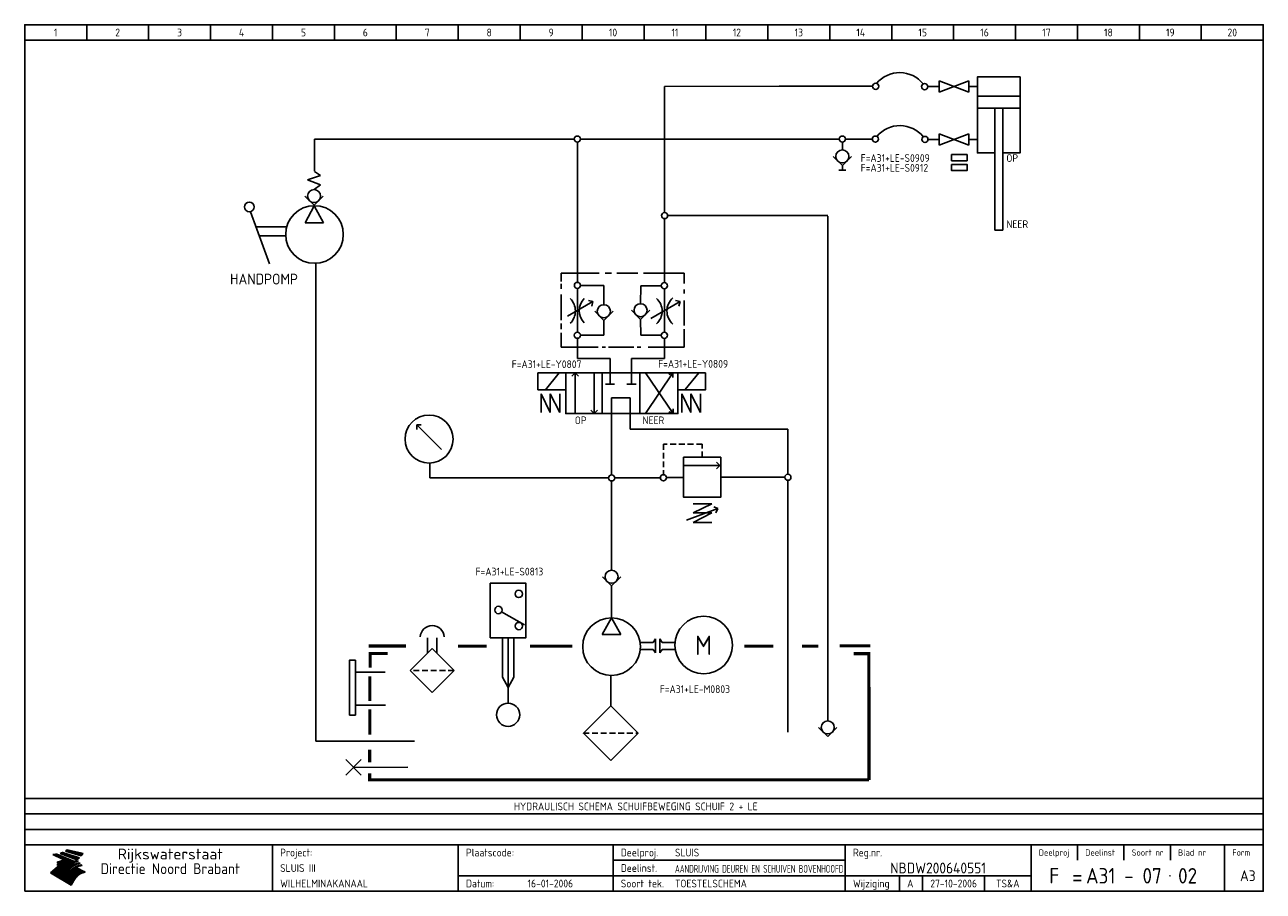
# Model space of a CAD drawing. Extents: x 10 to 410, y 10 to 290.
import ezdxf
from ezdxf.enums import TextEntityAlignment as Align

# ---------------------------------------------------------------- set-up
doc = ezdxf.new("R2010")
doc.units = 0
doc.header["$LTSCALE"] = 15
doc.header["$MEASUREMENT"] = 0
doc.linetypes.add('HIDDEN2', pattern=[0.1875, 0.125, -0.0625])
for name, color, linetype in [('0-25', 7, 'CONTINUOUS'), ('0-35', 2, 'CONTINUOUS'), ('0-50', 3, 'CONTINUOUS'), ('A-25', 7, 'CONTINUOUS'), ('B-25', 7, 'CONTINUOUS'), ('B-35', 2, 'CONTINUOUS'), ('H-21', 7, 'HIDDEN2'), ('S-25', 7, 'CONTINUOUS')]:
    doc.layers.add(name, color=color, linetype=linetype)
doc.styles.add('ISO', font='iso.shx')
doc.styles.get("Standard").update_dxf_attribs({"font": 'iso.shx'})

# ---------------------------------------------------------------- blocks, each defined once
blk = doc.blocks.new('KADERA3')
at = {"layer": '0-25'}
for p, q in [((30, 285), (30, 290)), ((50, 285), (50, 290)), ((70, 285), (70, 290)), ((90, 285), (90, 290)), ((110, 285), (110, 290)), ((130, 285), (130, 290)), ((150, 285), (150, 290)), ((170, 285), (170, 290)), ((190, 285), (190, 290)), ((210, 285), (210, 290)), ((230, 285), (230, 290)), ((250, 285), (250, 290)), ((270, 285), (270, 290)), ((290, 285), (290, 290)), ((310, 285), (310, 290)), ((330, 285), (330, 290)), ((350, 285), (350, 290)), ((370, 285), (370, 290)), ((390, 285), (390, 290)), ((10, 285), (410, 285)), ((410, 35), (10, 35)), ((410, 30), (10, 30)), ((350, 25), (350, 20)), ((365, 25), (365, 20)), ((380, 25), (380, 20)), ((200, 20), (275, 20)), ((150, 15), (335, 15)), ((292.5, 15), (292.5, 10)), ((300, 15), (300, 10)), ((320, 15), (320, 10))]:
    blk.add_line(p, q, dxfattribs=at)
at = {"layer": '0-25', "color": 7}
for p, q in [((19.1, 21.89), (25.12, 19)), ((19.1, 21.89), (25.12, 19)), ((19.17, 21.86), (20.7, 21.86)), ((19.29, 21.8), (20.83, 21.8)), ((19.4, 21.75), (20.96, 21.75)), ((19.52, 21.69), (21.09, 21.69)), ((19.64, 21.63), (21.22, 21.63)), ((19.74, 21.92), (20.56, 21.92)), ((19.75, 21.58), (21.36, 21.58)), ((19.87, 21.52), (21.49, 21.52)), ((19.99, 21.47), (21.62, 21.47)), ((20.11, 21.41), (21.75, 21.41)), ((20.22, 21.35), (21.88, 21.35)), ((20.25, 21.97), (20.43, 21.97)), ((20.34, 21.3), (22.02, 21.3)), ((20.38, 21.99), (26.02, 19.59)), ((20.38, 21.99), (26.02, 19.59)), ((20.46, 21.24), (22.15, 21.24)), ((20.57, 21.18), (22.28, 21.18)), ((20.69, 21.13), (22.41, 21.13)), ((20.81, 21.07), (22.55, 21.07)), ((20.92, 21.02), (22.68, 21.02)), ((21.04, 20.96), (22.81, 20.96)), ((21.16, 20.9), (22.94, 20.9)), ((21.27, 20.85), (23.07, 20.85)), ((21.39, 20.79), (23.21, 20.79)), ((21.47, 22.25), (26.83, 20.19)), ((21.47, 22.25), (26.83, 20.19)), ((21.49, 22.25), (23.07, 22.25)), ((21.51, 20.73), (23.34, 20.73)), ((21.6, 22.2), (23.25, 22.2)), ((21.63, 20.68), (23.47, 20.68)), ((21.65, 22.31), (22.89, 22.31)), ((21.74, 20.62), (23.6, 20.62)), ((21.75, 22.14), (23.42, 22.14)), ((21.8, 22.37), (22.71, 22.37)), ((21.86, 20.57), (23.73, 20.57)), ((21.9, 22.08), (23.6, 22.08)), ((21.94, 22.42), (22.53, 22.42)), ((21.98, 20.51), (23.87, 20.51)), ((22.04, 22.03), (23.78, 22.03)), ((22.06, 22.48), (22.36, 22.48)), ((22.09, 20.45), (24, 20.45)), ((22.18, 22.53), (27.65, 20.8)), ((22.18, 22.53), (27.65, 20.8)), ((22.19, 21.97), (23.96, 21.97)), ((22.21, 20.4), (24.13, 20.4)), ((22.33, 20.34), (24.26, 20.34)), ((22.34, 21.92), (24.13, 21.92)), ((22.37, 20), (23.08, 20)), ((22.44, 20.28), (24.4, 20.28)), ((22.48, 21.86), (24.31, 21.86)), ((22.49, 20.06), (23.04, 20.06)), ((22.56, 20.23), (24.53, 20.23)), ((22.61, 20.12), (22.93, 20.12)), ((22.63, 21.8), (24.49, 21.8)), ((22.68, 20.17), (24.66, 20.17)), ((22.71, 20.17), (22.82, 20.17)), ((23.11, 20.02), (22.77, 20.2)), ((23.11, 20.02), (22.77, 20.2)), ((22.78, 21.75), (24.67, 21.75)), ((22.79, 20.12), (24.79, 20.12)), ((22.91, 20.06), (24.92, 20.06)), ((22.92, 21.69), (24.85, 21.69)), ((23.03, 20), (25.06, 20)), ((23.07, 21.63), (25.02, 21.63)), ((23.14, 22.99), (28.22, 21.46)), ((23.14, 22.99), (28.22, 21.46)), ((23.15, 22.98), (25.33, 22.98)), ((23.22, 21.58), (25.2, 21.58)), ((23.23, 23.04), (25.09, 23.04)), ((23.32, 23.1), (24.84, 23.1)), ((23.34, 22.93), (25.57, 22.93)), ((23.36, 21.52), (25.38, 21.52)), ((23.4, 23.15), (24.6, 23.15)), ((23.49, 23.21), (24.36, 23.21)), ((23.51, 21.47), (25.56, 21.47)), ((23.52, 22.87), (25.81, 22.87)), ((23.57, 23.27), (24.12, 23.27)), ((23.64, 23.32), (23.87, 23.32)), ((23.66, 21.41), (25.74, 21.41)), ((23.7, 23.36), (28.82, 22.17)), ((23.7, 23.36), (28.82, 22.17)), ((23.71, 22.82), (26.06, 22.82)), ((23.8, 21.35), (25.91, 21.35)), ((23.9, 22.76), (26.3, 22.76)), ((23.95, 21.3), (26.09, 21.3)), ((24.09, 22.7), (26.54, 22.7)), ((24.09, 21.24), (26.27, 21.24)), ((24.24, 21.18), (26.45, 21.18)), ((24.27, 22.65), (26.78, 22.65)), ((24.39, 21.13), (26.62, 21.13)), ((24.46, 22.59), (27.03, 22.59)), ((24.53, 21.07), (26.8, 21.07)), ((24.65, 22.53), (27.27, 22.53)), ((24.68, 21.02), (26.98, 21.02)), ((24.83, 20.96), (27.16, 20.96)), ((24.84, 22.48), (27.51, 22.48)), ((24.97, 20.9), (27.34, 20.9)), ((25.02, 22.42), (27.75, 22.42)), ((25.12, 20.85), (27.51, 20.85)), ((25.21, 22.37), (28, 22.37)), ((25.27, 20.79), (27.63, 20.79)), ((25.4, 22.31), (28.24, 22.31)), ((25.41, 20.73), (27.57, 20.73)), ((25.56, 20.68), (27.51, 20.68)), ((25.58, 22.25), (28.48, 22.25)), ((25.71, 20.62), (27.44, 20.62)), ((25.77, 22.2), (28.72, 22.2)), ((25.85, 20.57), (27.37, 20.57)), ((25.96, 22.14), (28.79, 22.14)), ((26, 20.51), (27.29, 20.51)), ((26.15, 22.08), (28.75, 22.08)), ((26.15, 20.45), (27.22, 20.45)), ((26.29, 20.4), (27.14, 20.4)), ((26.33, 22.03), (28.71, 22.03)), ((26.44, 20.34), (27.06, 20.34)), ((26.52, 21.97), (28.66, 21.97)), ((26.59, 20.28), (26.97, 20.28)), ((26.71, 21.92), (28.62, 21.92)), ((26.73, 20.23), (26.89, 20.23)), ((26.9, 21.86), (28.57, 21.86)), ((27.08, 21.8), (28.52, 21.8)), ((27.27, 21.75), (28.48, 21.75)), ((27.46, 21.69), (28.43, 21.69)), ((27.65, 21.63), (28.38, 21.63)), ((27.83, 21.58), (28.33, 21.58)), ((28.02, 21.52), (28.28, 21.52)), ((28.21, 21.47), (28.22, 21.47)), ((20.58, 17.88), (18.3, 16)), ((20.58, 17.88), (18.3, 16)), ((24.94, 11.97), (18.3, 16)), ((24.94, 11.97), (18.3, 16)), ((18.31, 16.01), (20.96, 16.01)), ((18.38, 16.07), (21.46, 16.07)), ((18.45, 16.12), (21.88, 16.12)), ((18.52, 16.18), (22.15, 16.18)), ((18.59, 16.23), (22.38, 16.23)), ((18.65, 16.29), (22.58, 16.29)), ((18.72, 16.35), (22.75, 16.35)), ((18.79, 16.4), (22.91, 16.4)), ((18.86, 16.46), (20.6, 16.46)), ((18.93, 16.52), (20.6, 16.52)), ((18.99, 16.57), (20.6, 16.57)), ((19.06, 16.63), (20.6, 16.63)), ((19.13, 16.68), (20.6, 16.68)), ((19.2, 16.74), (20.6, 16.74)), ((19.27, 16.8), (20.6, 16.8)), ((19.33, 16.85), (21.07, 16.85)), ((19.4, 16.91), (21.55, 16.91)), ((19.47, 16.97), (21.88, 16.97)), ((19.54, 17.02), (22.13, 17.02)), ((19.61, 17.08), (22.34, 17.08)), ((19.67, 17.13), (20.6, 17.13)), ((19.74, 17.19), (20.6, 17.19)), ((19.81, 17.25), (20.6, 17.25)), ((19.88, 17.3), (20.6, 17.3)), ((19.95, 17.36), (20.6, 17.36)), ((20.01, 17.42), (20.6, 17.42)), ((20.08, 17.47), (20.93, 17.47)), ((20.15, 17.53), (21.26, 17.53)), ((20.22, 17.58), (21.51, 17.58)), ((20.29, 17.64), (21.72, 17.64)), ((20.35, 17.7), (21.9, 17.7)), ((20.42, 17.75), (22.07, 17.75)), ((20.49, 17.81), (22.22, 17.81)), ((20.56, 17.87), (22.36, 17.87)), ((20.6, 19.11), (20.58, 19.51)), ((20.6, 19.11), (20.58, 19.51)), ((20.58, 19.5), (22.09, 19.5)), ((20.58, 19.44), (21.95, 19.44)), ((20.59, 19.38), (21.79, 19.38)), ((20.59, 19.33), (21.62, 19.33)), ((20.59, 19.27), (21.42, 19.27)), ((20.6, 19.22), (21.2, 19.22)), ((20.6, 19.16), (20.93, 19.16)), ((20.6, 19.11), (20.69, 19.12)), ((20.6, 19.11), (20.69, 19.12)), ((20.6, 18.79), (20.77, 18.81)), ((20.6, 18.79), (20.77, 18.81)), ((20.6, 18.29), (20.6, 18.79)), ((20.6, 18.29), (20.6, 18.79)), ((20.6, 18.77), (22.46, 18.77)), ((20.6, 18.71), (22.33, 18.71)), ((20.6, 18.65), (22.19, 18.65)), ((20.6, 18.6), (22.04, 18.6)), ((20.6, 18.54), (21.87, 18.54)), ((20.6, 18.48), (21.68, 18.48)), ((20.6, 18.43), (21.46, 18.43)), ((20.6, 18.37), (21.21, 18.37)), ((20.6, 18.32), (20.87, 18.32)), ((20.6, 18.29), (20.88, 18.32)), ((20.6, 18.29), (20.88, 18.32)), ((20.6, 17.88), (20.86, 17.91)), ((20.6, 17.88), (20.86, 17.91)), ((20.6, 17.43), (20.97, 17.48)), ((20.6, 17.43), (20.97, 17.48)), ((20.6, 17.43), (20.6, 17.09)), ((20.6, 17.43), (20.6, 17.09)), ((20.6, 17.09), (21.26, 17.16)), ((20.6, 17.09), (21.26, 17.16)), ((20.6, 16.8), (21.37, 16.89)), ((20.6, 16.8), (21.37, 16.89)), ((20.6, 16.8), (20.6, 16.45)), ((20.6, 16.8), (20.6, 16.45)), ((20.6, 16.45), (21.56, 16.56)), ((20.6, 16.45), (21.56, 16.56)), ((20.6, 15.97), (21.67, 16.09)), ((20.6, 15.97), (21.67, 16.09)), ((20.7, 16.46), (23.06, 16.46)), ((20.9, 19.55), (22.23, 19.55)), ((20.9, 18.82), (22.59, 18.82)), ((20.98, 17.92), (22.5, 17.92)), ((21.02, 17.13), (22.53, 17.13)), ((21.19, 19.61), (22.35, 19.61)), ((21.2, 16.52), (23.2, 16.52)), ((21.32, 18.88), (22.71, 18.88)), ((21.32, 17.98), (22.62, 17.98)), ((21.42, 19.67), (22.47, 19.67)), ((21.47, 17.19), (22.7, 17.19)), ((21.59, 18.03), (22.74, 18.03)), ((21.61, 18.93), (22.82, 18.93)), ((21.62, 19.72), (22.59, 19.72)), ((21.72, 16.57), (23.32, 16.57)), ((21.77, 17.25), (22.85, 17.25)), ((21.8, 19.78), (22.69, 19.78)), ((21.8, 18.09), (22.85, 18.09)), ((21.84, 18.99), (22.92, 18.99)), ((21.96, 19.83), (22.79, 19.83)), ((21.99, 18.15), (22.95, 18.15)), ((22.01, 17.3), (22.99, 17.3)), ((22.03, 19.05), (23.03, 19.05)), ((22.1, 16.63), (23.44, 16.63)), ((22.11, 19.89), (22.89, 19.89)), ((22.16, 18.2), (23.05, 18.2)), ((22.21, 19.1), (23.12, 19.1)), ((22.21, 17.36), (23.12, 17.36)), ((22.24, 19.95), (22.99, 19.95)), ((22.31, 18.26), (23.15, 18.26)), ((22.36, 19.16), (23.22, 19.16)), ((22.38, 16.68), (23.56, 16.68)), ((22.39, 17.42), (23.24, 17.42)), ((22.45, 18.32), (23.24, 18.32)), ((22.51, 19.22), (23.3, 19.22)), ((22.56, 17.47), (23.36, 17.47)), ((22.59, 18.37), (23.33, 18.37)), ((22.6, 16.74), (23.66, 16.74)), ((22.64, 19.27), (23.39, 19.27)), ((22.71, 18.43), (23.42, 18.43)), ((22.71, 17.53), (23.47, 17.53)), ((22.77, 19.33), (23.47, 19.33)), ((22.79, 16.8), (23.77, 16.8)), ((22.83, 18.48), (23.5, 18.48)), ((22.84, 17.58), (23.57, 17.58)), ((22.89, 19.38), (23.55, 19.38)), ((22.94, 18.54), (23.58, 18.54)), ((22.96, 16.85), (23.86, 16.85)), ((22.97, 17.64), (23.67, 17.64)), ((23, 19.44), (23.63, 19.44)), ((23.04, 18.6), (23.66, 18.6)), ((23.1, 19.5), (23.72, 19.5)), ((23.1, 17.7), (23.77, 17.7)), ((23.12, 16.91), (23.96, 16.91)), ((23.14, 18.65), (23.74, 18.65)), ((23.15, 19.95), (25.19, 19.95)), ((23.21, 19.55), (23.8, 19.55)), ((23.21, 17.75), (23.86, 17.75)), ((23.21, 16.01), (28.9, 16.01)), ((23.24, 18.71), (23.82, 18.71)), ((23.26, 19.89), (25.32, 19.89)), ((23.26, 16.97), (24.05, 16.97)), ((23.3, 19.61), (23.88, 19.61)), ((23.32, 17.81), (23.95, 17.81)), ((23.33, 18.77), (23.91, 18.77)), ((23.37, 16.07), (29.08, 16.07)), ((23.38, 19.83), (25.45, 19.83)), ((23.39, 19.67), (23.81, 19.67)), ((23.39, 17.02), (24.14, 17.02)), ((23.42, 18.82), (23.99, 18.82)), ((23.42, 17.87), (24.03, 17.87)), ((23.45, 19.7), (23.58, 19.79)), ((23.45, 19.7), (23.58, 19.79)), ((23.48, 19.72), (23.7, 19.72)), ((23.5, 19.78), (25.58, 19.78)), ((23.51, 18.88), (24.07, 18.88)), ((23.51, 16.12), (29.27, 16.12)), ((23.52, 17.92), (24.11, 17.92)), ((23.52, 17.08), (24.22, 17.08)), ((23.54, 18.9), (24.3, 19.42)), ((23.54, 18.9), (24.3, 19.42)), ((23.56, 19.78), (23.59, 19.78)), ((23.56, 19.39), (23.9, 19.62)), ((23.56, 19.39), (23.9, 19.62)), ((23.58, 19.79), (23.9, 19.62)), ((23.58, 19.79), (23.9, 19.62)), ((23.59, 18.93), (24.15, 18.93)), ((23.61, 19.72), (25.72, 19.72)), ((23.62, 17.98), (24.2, 17.98)), ((23.63, 17.13), (24.3, 17.13)), ((23.65, 18.59), (24.62, 19.25)), ((23.65, 18.59), (24.62, 19.25)), ((29.41, 16.17), (23.65, 16.17)), ((23.67, 18.99), (24.23, 18.99)), ((23.71, 18.03), (24.28, 18.03)), ((23.73, 19.67), (25.85, 19.67)), ((23.75, 19.05), (24.32, 19.05)), ((23.75, 17.19), (24.38, 17.19)), ((23.77, 16.23), (29.47, 16.23)), ((23.79, 18.09), (24.36, 18.09)), ((23.83, 19.1), (24.4, 19.1)), ((23.85, 19.61), (25.98, 19.61)), ((23.85, 17.25), (24.46, 17.25)), ((23.88, 18.15), (24.44, 18.15)), ((23.89, 16.29), (29.36, 16.29)), ((23.92, 19.16), (24.48, 19.16)), ((23.94, 18.19), (25.23, 19.07)), ((23.94, 18.19), (25.23, 19.07)), ((23.95, 17.3), (24.55, 17.3)), ((23.96, 19.55), (25.96, 19.55)), ((23.96, 18.2), (24.53, 18.2)), ((24, 19.22), (24.56, 19.22)), ((24, 16.35), (29.24, 16.35)), ((24.04, 18.26), (24.61, 18.26)), ((24.05, 17.36), (24.63, 17.36)), ((24.06, 17.88), (25.34, 18.76)), ((24.06, 17.88), (25.34, 18.76)), ((24.08, 19.5), (25.88, 19.5)), ((24.08, 19.27), (24.58, 19.27)), ((24.11, 16.4), (29.13, 16.4)), ((24.13, 18.32), (24.69, 18.32)), ((24.14, 17.42), (24.71, 17.42)), ((24.16, 19.33), (24.47, 19.33)), ((24.2, 19.44), (25.79, 19.44)), ((24.21, 18.37), (24.77, 18.37)), ((24.21, 16.46), (29.02, 16.46)), ((24.23, 17.47), (24.79, 17.47)), ((24.24, 17.48), (25.52, 18.36)), ((24.24, 17.48), (25.52, 18.36)), ((24.25, 19.38), (24.36, 19.38)), ((24.29, 18.43), (24.85, 18.43)), ((24.3, 19.42), (24.62, 19.25)), ((24.3, 19.42), (24.62, 19.25)), ((24.31, 19.38), (25.71, 19.38)), ((24.31, 17.53), (24.87, 17.53)), ((24.31, 16.52), (28.91, 16.52)), ((24.35, 17.17), (25.64, 18.05)), ((24.35, 17.17), (25.64, 18.05)), ((24.37, 18.48), (24.94, 18.48)), ((24.39, 17.58), (24.96, 17.58)), ((24.4, 16.57), (28.79, 16.57)), ((24.43, 19.33), (25.62, 19.33)), ((24.45, 18.54), (25.02, 18.54)), ((24.47, 17.64), (25.04, 17.64)), ((24.49, 16.63), (28.68, 16.63)), ((24.54, 18.6), (25.1, 18.6)), ((24.55, 19.27), (25.54, 19.27)), ((24.56, 17.7), (25.12, 17.7)), ((24.57, 16.68), (28.57, 16.68)), ((24.62, 18.65), (25.18, 18.65)), ((24.63, 16.72), (25.91, 17.6)), ((24.63, 16.72), (25.91, 17.6)), ((24.64, 17.75), (25.2, 17.75)), ((24.66, 16.74), (28.45, 16.74)), ((24.67, 19.22), (25.45, 19.22)), ((24.7, 18.71), (25.27, 18.71)), ((24.72, 17.81), (25.29, 17.81)), ((24.74, 16.8), (28.34, 16.8)), ((24.78, 19.16), (25.37, 19.16)), ((24.78, 18.77), (25.34, 18.77)), ((24.8, 17.87), (25.37, 17.87)), ((24.82, 16.85), (28.23, 16.85)), ((24.87, 18.82), (25.4, 18.82)), ((24.89, 17.92), (25.45, 17.92)), ((24.9, 19.1), (25.28, 19.1)), ((24.9, 16.91), (28.11, 16.91)), ((24.95, 18.88), (25.45, 18.88)), ((24.97, 17.98), (25.53, 17.98)), ((24.99, 16.97), (28, 16.97)), ((25.02, 19.05), (25.2, 19.05)), ((25.03, 18.93), (25.51, 18.93)), ((25.05, 18.03), (25.61, 18.03)), ((25.07, 17.02), (27.89, 17.02)), ((25.11, 18.99), (25.57, 18.99)), ((26.02, 19.59), (25.12, 19)), ((26.02, 19.59), (25.12, 19)), ((25.13, 18.09), (25.68, 18.09)), ((25.15, 17.08), (27.77, 17.08)), ((25.19, 19.05), (25.63, 19.05)), ((25.21, 18.15), (25.75, 18.15)), ((25.23, 17.13), (27.66, 17.13)), ((25.26, 19.1), (25.7, 19.1)), ((25.3, 18.2), (25.82, 18.2)), ((25.31, 17.19), (27.55, 17.19)), ((25.33, 19.16), (25.77, 19.16)), ((25.38, 18.26), (25.89, 18.26)), ((25.39, 19.22), (25.85, 19.22)), ((25.4, 17.25), (27.43, 17.25)), ((25.46, 18.32), (25.97, 18.32)), ((25.47, 19.27), (25.93, 19.27)), ((25.48, 17.3), (27.32, 17.3)), ((25.54, 19.33), (26.03, 19.33)), ((25.54, 18.37), (26.06, 18.37)), ((25.56, 17.36), (27.21, 17.36)), ((25.62, 18.43), (26.14, 18.43)), ((25.63, 19.38), (26.13, 19.38)), ((25.64, 17.42), (27.1, 17.42)), ((25.7, 18.48), (26.24, 18.48)), ((25.72, 19.44), (26.24, 19.44)), ((25.73, 17.47), (26.98, 17.47)), ((25.79, 18.54), (26.34, 18.54)), ((25.81, 17.53), (26.87, 17.53)), ((25.82, 19.5), (26.36, 19.5)), ((25.89, 18.6), (26.46, 18.6)), ((25.89, 17.58), (26.76, 17.58)), ((25.93, 19.55), (26.53, 19.55)), ((25.96, 17.64), (26.64, 17.64)), ((25.99, 18.65), (26.58, 18.65)), ((26.04, 17.7), (26.59, 17.7)), ((26.06, 19.61), (26.85, 19.61)), ((26.1, 18.71), (26.72, 18.71)), ((26.12, 17.75), (26.67, 17.75)), ((26.2, 17.81), (26.76, 17.81)), ((26.21, 19.67), (27.23, 19.67)), ((26.23, 18.77), (26.89, 18.77)), ((26.29, 17.87), (26.86, 17.87)), ((26.37, 18.82), (27.09, 18.82)), ((26.39, 17.92), (26.97, 17.92)), ((26.44, 19.72), (27.18, 19.72)), ((26.49, 17.98), (27.09, 17.98)), ((26.53, 18.88), (27.34, 18.88)), ((26.56, 17.68), (29.54, 16.2)), ((26.56, 17.68), (29.54, 16.2)), ((26.6, 18.03), (27.22, 18.03)), ((26.72, 18.09), (27.38, 18.09)), ((26.73, 18.93), (27.66, 18.93)), ((26.85, 18.15), (27.56, 18.15)), ((26.99, 18.99), (27.9, 18.99)), ((27, 18.2), (27.8, 18.2)), ((27.13, 19.78), (27.25, 19.64)), ((27.13, 19.78), (27.25, 19.64)), ((27.18, 18.26), (28.13, 18.26)), ((27.26, 19.05), (27.84, 19.05)), ((27.39, 18.32), (28.47, 18.32)), ((27.7, 18.37), (28.49, 18.37)), ((27.78, 19.1), (27.93, 18.96)), ((27.78, 19.1), (27.93, 18.96)), ((28, 18.43), (28.44, 18.43)), ((28.29, 15.83), (29.54, 16.2)), ((28.29, 15.83), (29.54, 16.2)), ((28.39, 18.48), (28.54, 18.32)), ((28.39, 18.48), (28.54, 18.32)), ((29.54, 16.2), (29.45, 16.17)), ((29.54, 16.2), (29.45, 16.17)), ((29.46, 16.18), (29.47, 16.18)), ((18.38, 15.95), (20.6, 15.95)), ((18.47, 15.9), (20.6, 15.9)), ((18.57, 15.84), (20.6, 15.84)), ((18.66, 15.78), (20.6, 15.78)), ((18.75, 15.73), (20.6, 15.73)), ((18.85, 15.67), (20.6, 15.67)), ((18.94, 15.62), (20.6, 15.62)), ((19.03, 15.56), (27.83, 15.56)), ((19.12, 15.5), (27.75, 15.5)), ((19.22, 15.45), (27.66, 15.45)), ((19.31, 15.39), (27.58, 15.39)), ((19.4, 15.33), (27.5, 15.33)), ((19.49, 15.28), (27.43, 15.28)), ((19.59, 15.22), (27.36, 15.22)), ((19.68, 15.17), (27.29, 15.17)), ((19.77, 15.11), (27.22, 15.11)), ((19.86, 15.05), (27.15, 15.05)), ((19.96, 15), (27.09, 15)), ((20.05, 14.94), (27.02, 14.94)), ((20.14, 14.88), (26.96, 14.88)), ((20.24, 14.83), (26.9, 14.83)), ((20.33, 14.77), (26.84, 14.77)), ((20.42, 14.72), (26.79, 14.72)), ((20.51, 14.66), (26.73, 14.66)), ((20.6, 15.97), (20.6, 15.58)), ((20.6, 15.97), (20.6, 15.58)), ((20.6, 15.58), (21.95, 15.73)), ((20.6, 15.58), (21.95, 15.73)), ((20.61, 14.6), (26.68, 14.6)), ((20.7, 14.55), (26.62, 14.55)), ((20.79, 14.49), (26.57, 14.49)), ((20.88, 14.43), (26.52, 14.43)), ((20.94, 15.62), (27.92, 15.62)), ((20.98, 14.38), (26.47, 14.38)), ((21.07, 14.32), (26.42, 14.32)), ((21.16, 14.27), (26.38, 14.27)), ((21.25, 14.21), (26.33, 14.21)), ((21.35, 14.15), (26.29, 14.15)), ((21.44, 14.1), (26.24, 14.1)), ((21.45, 15.67), (28.01, 15.67)), ((21.53, 14.04), (26.2, 14.04)), ((21.63, 13.98), (26.16, 13.98)), ((21.72, 13.93), (26.12, 13.93)), ((21.81, 13.87), (26.08, 13.87)), ((21.9, 13.82), (26.04, 13.82)), ((21.96, 15.73), (28.11, 15.73)), ((22, 13.76), (26, 13.76)), ((22.09, 13.7), (25.96, 13.7)), ((22.18, 13.65), (25.93, 13.65)), ((22.27, 13.59), (25.89, 13.59)), ((22.34, 15.78), (28.21, 15.78)), ((22.37, 13.53), (25.86, 13.53)), ((22.46, 13.48), (25.82, 13.48)), ((22.55, 13.42), (25.79, 13.42)), ((22.62, 15.84), (28.33, 15.84)), ((22.65, 13.37), (25.76, 13.37)), ((22.74, 13.31), (25.73, 13.31)), ((22.83, 13.25), (25.69, 13.25)), ((22.84, 15.9), (28.52, 15.9)), ((22.92, 13.2), (25.66, 13.2)), ((23.02, 13.14), (25.63, 13.14)), ((23.04, 15.95), (28.71, 15.95)), ((23.11, 13.08), (25.59, 13.08)), ((23.2, 13.03), (25.56, 13.03)), ((23.29, 12.97), (25.53, 12.97)), ((23.39, 12.92), (25.5, 12.92)), ((23.48, 12.86), (25.46, 12.86)), ((23.57, 12.8), (25.43, 12.8)), ((23.66, 12.75), (25.4, 12.75)), ((23.76, 12.69), (25.36, 12.69)), ((23.85, 12.63), (25.33, 12.63)), ((23.94, 12.58), (25.3, 12.58)), ((24.04, 12.52), (25.26, 12.52)), ((24.13, 12.47), (25.23, 12.47)), ((24.22, 12.41), (25.2, 12.41)), ((24.31, 12.35), (25.17, 12.35)), ((24.41, 12.3), (25.13, 12.3)), ((24.5, 12.24), (25.1, 12.24)), ((24.59, 12.18), (25.07, 12.18)), ((24.68, 12.13), (25.03, 12.13)), ((24.78, 12.07), (25, 12.07)), ((24.87, 12.02), (24.97, 12.02)), ((24.94, 11.97), (25.81, 13.45)), ((24.94, 11.97), (25.81, 13.45))]:
    blk.add_line(p, q, dxfattribs=at)
for centre, radius, start, end in [((19.15, 29.7), 7.8, 269.6055, 279.0886), ((19.15, 29.7), 7.8, 269.6055, 279.0886), ((19.93, 25.38), 5.91, 276.3402, 298.7463), ((19.93, 25.38), 5.91, 276.3402, 298.7463), ((19.84, 25.09), 6.03, 278.129, 302.868), ((19.84, 25.09), 6.03, 278.129, 302.868), ((19.84, 27.26), 5.27, 288.0217, 296.3084), ((19.84, 27.26), 5.27, 288.0217, 296.3084), ((20.49, 27.56), 5.28, 300.0654, 307.393), ((20.49, 27.56), 5.28, 300.0654, 307.393), ((24.11, 24.7), 5.26, 301.1147, 312.2814), ((24.11, 24.7), 5.26, 301.1147, 312.2814), ((21.95, 27.32), 8.59, 316.9248, 323.1399), ((21.95, 27.32), 8.59, 316.9248, 323.1399), ((20.21, 23.78), 5.91, 273.6149, 304.3803), ((20.21, 23.78), 5.91, 273.6149, 304.3803), ((20.35, 24.56), 5.76, 274.164, 302.5474), ((20.35, 24.56), 5.76, 274.164, 302.5474), ((20.05, 24.28), 6.02, 277.9472, 305.7139), ((20.05, 24.28), 6.02, 277.9472, 305.7139), ((20.04, 23.49), 6.09, 278.8115, 306.4242), ((20.04, 23.49), 6.09, 278.8115, 306.4242), ((20.53, 23.07), 5.96, 277.0519, 304.973), ((20.53, 23.07), 5.96, 277.0519, 304.973), ((20.72, 22.76), 5.91, 276.3402, 304.3803), ((20.72, 22.76), 5.91, 276.3402, 304.3803), ((21.06, 22.34), 5.81, 274.9043, 303.1745), ((21.06, 22.34), 5.81, 274.9043, 303.1745), ((20.82, 22.06), 6.04, 278.1111, 305.8489), ((20.82, 22.06), 6.04, 278.1111, 305.8489), ((21.3, 21.6), 5.91, 276.3402, 304.3803), ((21.3, 21.6), 5.91, 276.3402, 304.3803), ((27.05, 17.17), 2.63, 107.4286, 133.7799), ((27.05, 17.17), 2.63, 107.4286, 133.7799), ((27.45, 16.91), 2.81, 110.4143, 138.7411), ((27.45, 16.91), 2.81, 110.4143, 138.7411), ((27.57, 15.64), 3.4, 98.1566, 126.9045), ((27.57, 15.64), 3.4, 98.1566, 126.9045), ((27.91, 15.54), 3.39, 100.5835, 132.088), ((27.91, 15.54), 3.39, 100.5835, 132.088), ((28.21, 14.74), 3.67, 95.7581, 128.7216), ((28.21, 14.74), 3.67, 95.7581, 128.7216), ((27.01, 16.84), 2.93, 87.7348, 104.8316), ((27.01, 16.84), 2.93, 87.7348, 104.8316), ((27.37, 15.71), 3.93, 91.7838, 103.2817), ((27.37, 15.71), 3.93, 91.7838, 103.2817), ((28.4, 15.05), 3.21, 96.3886, 125.0052), ((28.4, 15.05), 3.21, 96.3886, 125.0052), ((27.82, 16.31), 2.8, 90.634, 105.1984), ((27.82, 16.31), 2.8, 90.634, 105.1984), ((28.19, 15.04), 3.93, 93.8342, 103.2817), ((28.19, 15.04), 3.93, 93.8342, 103.2817), ((28.58, 15.69), 2.8, 93.8141, 105.1984), ((28.58, 15.69), 2.8, 93.8141, 105.1984), ((28.95, 14.41), 3.93, 96.0135, 103.2817), ((28.95, 14.41), 3.93, 96.0135, 103.2817), ((31.24, 10.26), 6.3, 117.9568, 149.6251), ((31.24, 10.26), 6.3, 117.9568, 149.6251)]:
    blk.add_arc(centre, radius, start, end, dxfattribs=at)
at = {"layer": '0-35'}
for p, q in [((90, 25), (90, 10)), ((150, 25), (150, 10)), ((200, 25), (200, 10)), ((275, 25), (275, 10)), ((335, 25), (335, 10)), ((397.5, 25), (397.5, 10))]:
    blk.add_line(p, q, dxfattribs=at)
at = {"layer": '0-50'}
for p, q in [((10, 25), (410, 25)), ((348.75, 15), (351.25, 15)), ((348.75, 13.5), (351.25, 13.5))]:
    blk.add_line(p, q, dxfattribs=at)
blk.add_lwpolyline([(10, 10), (410, 10), (410, 290), (10, 290)], close=True, dxfattribs=at)
at = {"layer": '0-50', "const_width": 0.25}
blk.add_lwpolyline([(379.75, 15, 1), (380, 15, 1)], format="xyb", close=True, dxfattribs=at)
at = {"layer": '0-25', "style": 'ISO'}
for s, height, p in [('Project:', 2.5, (92.5, 22.5)), ('Plaatscode:', 2.5, (152.5, 22.5)), ('Deelproj.', 2.5, (202.5, 22.5)), ('Reg.nr.', 2.5, (277.5, 22.5)), ('Deelproj', 2, (337.5, 22.5)), ('Deelinst', 2, (352.5, 22.5)), ('Soort nr', 2, (367.5, 22.5)), ('Blad nr', 2, (382.5, 22.5)), ('Form', 2, (400, 22.5)), ('Deelinst.', 2.5, (202.5, 17.5)), ('Datum:', 2.5, (152.5, 12.5)), ('Soort tek.', 2.5, (202.5, 12.5)), ('Wijziging', 2.5, (277.5, 12.5))]:
    blk.add_text(s, height=height, dxfattribs=at).set_placement(p, align=Align.MIDDLE_LEFT)
for tag, p in [('STR1', (20, 287.5)), ('STR2', (40, 287.5)), ('STR3', (60, 287.5)), ('STR4', (80, 287.5)), ('STR5', (100, 287.5)), ('STR6', (120, 287.5)), ('STR7', (140, 287.5)), ('STR8', (160, 287.5)), ('STR9', (180, 287.5)), ('STR10', (200, 287.5)), ('STR11', (220, 287.5)), ('STR12', (240, 287.5)), ('STR13', (260, 287.5)), ('STR14', (280, 287.5)), ('STR15', (300, 287.5)), ('STR16', (320, 287.5)), ('STR17', (340, 287.5)), ('STR18', (360, 287.5)), ('STR19', (380, 287.5)), ('STR20', (400, 287.5)), ('W', (180, 12.5)), ('Z', (310, 12.5)), ('Y', (327.5, 12.5))]:
    blk.add_attdef(tag, text='', height=2.5, dxfattribs=at).set_placement(p, align=Align.MIDDLE)
for tag, p in [('N', (220, 22.5)), ('B', (92.5, 17.5)), ('P', (220, 17.5)), ('C', (92.5, 12.5)), ('U', (220, 12.5)), ('REV', (295, 12.5))]:
    blk.add_attdef(tag, text='', height=2.5, dxfattribs=at).set_placement(p, align=Align.MIDDLE_LEFT)
at = {"layer": '0-35', "style": 'ISO', "width": 1.00614}
blk.add_text('Rijkswaterstaat', height=3.5, dxfattribs=at).set_placement((40, 20.28), (74, 20.28), align=Align.FIT)
at = {"layer": '0-35', "color": 2, "style": 'ISO', "width": 0.948867}
blk.add_text('Directie Noord Brabant', height=3.5, dxfattribs=at).set_placement((34.5, 15.53), (79.5, 15.53), align=Align.FIT)
at = {"layer": '0-35', "style": 'ISO'}
for tag, p in [('X', (178.5, 17.5)), ('FORM', (402.5, 15))]:
    blk.add_attdef(tag, text='', height=3.5, dxfattribs=at).set_placement(p, align=Align.MIDDLE_LEFT)
blk.add_attdef('RNR', text='', height=3.5, dxfattribs=at).set_placement((305, 17.5), align=Align.MIDDLE)
at = {"layer": '0-50', "style": 'ISO'}
for tag, p in [('M', (342.5, 15)), ('O', (365, 15))]:
    blk.add_attdef(tag, text='', height=5, dxfattribs=at).set_placement(p, align=Align.MIDDLE)
blk.add_attdef('Q', text='', height=5, dxfattribs=at).set_placement((382.5, 15), align=Align.MIDDLE_LEFT)

msp = doc.modelspace()

# ---------------------------------------------------------------- linework, layer by layer
at = {"layer": '0-25'}
msp.add_line((410, 40), (10, 40), dxfattribs=at)
at = {"layer": 'A-25'}
for p, q in [((253.69, 270.11), (216.66, 270.07)), ((216.66, 270.07), (216.66, 229.46)), ((253.69, 270.11), (270.71, 270.11)), ((270.71, 270.11), (275.1, 270.11)), ((283.84, 270.12), (275.1, 270.11)), ((305.35, 270.01), (301.63, 270.01)), ((305.35, 271.83), (314.89, 268.18)), ((305.35, 268.18), (314.89, 271.83)), ((305.35, 271.83), (305.35, 268.18)), ((314.89, 268.18), (314.89, 271.83)), ((314.89, 270.01), (317.71, 270.01)), ((187.48, 253.04), (103.54, 253.05)), ((103.54, 252.85), (103.54, 242.65)), ((188.49, 251.99), (188.49, 252.06)), ((203.14, 253.04), (189.46, 253.04)), ((251.65, 253.04), (203.14, 253.04)), ((251.65, 253.04), (268.66, 253.04)), ((268.66, 253.04), (273.08, 253.04)), ((274.09, 249.57), (274.09, 252.05)), ((283.76, 253.05), (275.06, 253.05)), ((305.35, 252.94), (301.71, 252.94)), ((305.35, 254.77), (305.35, 251.12)), ((305.35, 254.77), (314.89, 251.12)), ((305.35, 251.12), (314.89, 254.77)), ((314.89, 251.12), (314.89, 254.77)), ((314.89, 252.94), (317.71, 252.94)), ((188.49, 206.76), (188.49, 251.99)), ((323.29, 248.58), (323.29, 223.58)), ((325.91, 248.58), (325.91, 223.58)), ((271.09, 247.45), (274.06, 244.49)), ((274.06, 244.49), (277.04, 247.47)), ((274.06, 244.49), (274.06, 243.02)), ((105.55, 241.25), (101.36, 239.85)), ((103.54, 242.63), (105.55, 241.25)), ((274.06, 243.02), (272.93, 243.02)), ((274.06, 243.02), (274.81, 243.02)), ((274.81, 243.02), (275.18, 243.02)), ((101.36, 239.85), (105.55, 238.24)), ((105.55, 238.24), (103.45, 236.73)), ((100.46, 234.62), (103.43, 231.65)), ((103.43, 231.65), (106.41, 234.63)), ((82.86, 229.55), (88.99, 212.71)), ((100.52, 225.99), (103.51, 231.46)), ((103.51, 231.46), (106.5, 225.99)), ((217.62, 228.34), (269.34, 228.33)), ((269.34, 228.11), (269.34, 70.1)), ((84.64, 224.67), (94.6, 224.67)), ((100.52, 225.99), (106.5, 225.99)), ((216.58, 206.66), (216.58, 227.35)), ((85.68, 221.79), (94.31, 221.79)), ((323.29, 223.58), (325.91, 223.58)), ((104.05, 212.91), (104.05, 58.54)), ((188.47, 204.77), (188.47, 190.68)), ((189.49, 205.75), (197.03, 205.75)), ((197.03, 205.75), (197.03, 199.54)), ((208.93, 205.63), (208.91, 199.85)), ((215.58, 205.63), (208.93, 205.63)), ((216.58, 204.68), (216.58, 190.63)), ((193.5, 200.55), (185.25, 195.79)), ((192.05, 200.94), (193.5, 200.55)), ((193.5, 200.55), (193.11, 199.1)), ((221.63, 200.55), (212.24, 195.13)), ((220.18, 200.94), (221.63, 200.55)), ((221.63, 200.55), (221.24, 199.1)), ((194.07, 197.42), (197.03, 194.46)), ((197.03, 194.46), (200.01, 197.44)), ((205.94, 197.73), (208.9, 194.77)), ((208.9, 194.77), (211.88, 197.75)), ((197.03, 194.46), (197.03, 189.69)), ((208.94, 189.64), (208.9, 194.77)), ((188.47, 188.7), (188.47, 182.2)), ((189.46, 189.69), (197.03, 189.69)), ((208.94, 189.64), (215.58, 189.64)), ((216.58, 188.65), (216.58, 182.2)), ((188.47, 182.2), (199.02, 182.2)), ((199.02, 182.2), (199.02, 177.51)), ((216.58, 182.2), (205.98, 182.2)), ((205.98, 182.2), (205.98, 177.51)), ((178.17, 172.06), (182.65, 177.49)), ((186.69, 176.47), (187.76, 177.53)), ((187.76, 177.53), (188.82, 176.47)), ((187.77, 177.51), (187.77, 164.35)), ((193.94, 164.38), (193.94, 177.51)), ((196.52, 177.51), (196.52, 164.35)), ((199.02, 177.51), (199.02, 173.91)), ((205.98, 177.51), (205.98, 173.91)), ((208.64, 177.51), (208.64, 164.35)), ((210.48, 177.57), (219.39, 164.35)), ((219.35, 177.51), (210.48, 164.38)), ((217.99, 176.96), (219.35, 177.51)), ((219.35, 177.51), (219.35, 176.01)), ((223.26, 172.09), (227.75, 177.52)), ((199.02, 173.91), (197.52, 173.91)), ((199.02, 173.91), (200.52, 173.91)), ((205.98, 173.91), (204.48, 173.91)), ((205.98, 173.91), (206.73, 173.91)), ((206.73, 173.91), (207.48, 173.91)), ((176.79, 164.67), (176.79, 170.71)), ((176.79, 170.71), (179.7, 164.67)), ((179.7, 170.71), (182.83, 164.67)), ((179.7, 164.67), (179.7, 170.71)), ((179.7, 170.71), (179.7, 164.67)), ((182.83, 170.71), (182.83, 164.67)), ((205.49, 169.45), (199.54, 169.45)), ((199.54, 169.45), (199.54, 144.57)), ((205.49, 169.45), (205.49, 159.37)), ((222.2, 170.71), (225.11, 164.67)), ((222.2, 164.67), (222.2, 170.71)), ((225.11, 170.71), (228.24, 164.67)), ((225.11, 164.67), (225.11, 170.71)), ((225.11, 170.71), (225.11, 164.67)), ((228.24, 170.71), (228.24, 164.67)), ((193.94, 164.38), (192.88, 165.44)), ((195, 165.44), (193.94, 164.38)), ((218.07, 164.93), (219.39, 164.35)), ((219.39, 164.35), (219.38, 165.85)), ((136.58, 160.7), (138.08, 160.71)), ((136.58, 160.7), (144.56, 152.75)), ((136.58, 159.2), (136.58, 160.7)), ((256.44, 159.37), (205.49, 159.37)), ((256.44, 159.37), (256.46, 144.8)), ((140.88, 143.58), (140.88, 148.36)), ((233.42, 148.64), (234.48, 147.58)), ((234.48, 147.58), (222.78, 147.58)), ((234.48, 147.58), (233.43, 146.52)), ((198.54, 143.58), (140.88, 143.58)), ((199.53, 142.59), (199.52, 113.74)), ((215.27, 143.58), (200.53, 143.58)), ((222.77, 143.65), (217.27, 143.65)), ((234.79, 143.79), (244.62, 143.78)), ((244.62, 143.78), (255.46, 143.78)), ((256.46, 142.81), (256.46, 61.45)), ((233.88, 133.63), (223.69, 129.92)), ((225.84, 135.17), (231.88, 135.17)), ((231.88, 135.17), (225.84, 132.26)), ((231.88, 132.26), (225.84, 129.13)), ((225.84, 132.26), (231.88, 132.26)), ((231.88, 132.26), (225.84, 132.26)), ((232.52, 134.26), (233.88, 133.63)), ((233.88, 133.63), (233.25, 132.27)), ((231.88, 129.13), (225.84, 129.13)), ((196.55, 111.62), (199.52, 108.65)), ((199.52, 108.65), (202.5, 111.63)), ((199.52, 108.65), (199.52, 98.35)), ((164.01, 100.29), (171.35, 96.05)), ((196.51, 92.92), (199.5, 98.39)), ((199.5, 98.39), (202.49, 92.92)), ((196.51, 92.92), (202.49, 92.92)), ((134.5, 81.32), (141.58, 88.39)), ((140.08, 86.92), (140.09, 89.42)), ((140.09, 89.42), (140.09, 91.92)), ((141.58, 88.39), (148.66, 81.34)), ((143.05, 89.42), (143.05, 91.92)), ((143.05, 86.92), (143.05, 89.42)), ((164.33, 91.91), (164.33, 79.23)), ((166.11, 91.92), (166.11, 70.76)), ((167.99, 91.91), (167.99, 79.23)), ((208.69, 90.35), (212.96, 90.35)), ((208.73, 88.14), (213, 88.14)), ((212.96, 90.35), (213.72, 91.58)), ((213.72, 87.04), (213, 88.14)), ((213.72, 91.58), (213.72, 87.04)), ((215.09, 87.02), (215.09, 91.57)), ((215.09, 91.57), (215.9, 90.34)), ((215.09, 87.02), (215.9, 88.13)), ((215.9, 90.34), (220.03, 90.34)), ((215.9, 88.13), (220.1, 88.13)), ((116.81, 80.8), (126.45, 80.8)), ((141.59, 74.26), (134.5, 81.32)), ((141.59, 74.26), (148.66, 81.34)), ((164.33, 79.23), (166.11, 75.89)), ((166.11, 75.89), (167.99, 79.23)), ((199.28, 69.9), (199.28, 79.74)), ((116.84, 70.1), (126.49, 70.1)), ((269.34, 70.1), (269.34, 65.05)), ((266.38, 62.93), (269.35, 59.96)), ((269.35, 59.96), (272.32, 62.94)), ((104.05, 58.54), (135.87, 58.54)), ((118.7, 47.54), (113.7, 52.54)), ((113.7, 47.53), (118.69, 52.54)), ((116.2, 50.04), (133.73, 50.05))]:
    msp.add_line(p, q, dxfattribs=at)
for points in [[(331.49, 273.16), (317.71, 273.16), (317.71, 266.93), (331.49, 266.93)], [(331.49, 266.93), (317.71, 266.93), (317.71, 263), (331.49, 263)], [(317.71, 263), (323.29, 263), (323.29, 248.58), (317.71, 248.58)], [(325.91, 263), (331.49, 263), (331.49, 248.58), (325.91, 248.58)], [(309.35, 248.04), (314.35, 248.04), (314.35, 246.04), (309.35, 246.04)], [(309.36, 244.88), (314.36, 244.88), (314.36, 242.88), (309.36, 242.88)], [(184.7, 177.51), (175.73, 177.51), (175.73, 172.08), (184.7, 172.08)], [(184.7, 177.51), (220.93, 177.51), (220.93, 164.35), (184.7, 164.35)], [(229.91, 177.51), (220.94, 177.51), (220.94, 172.08), (229.91, 172.08)], [(222.78, 150.26), (234.79, 150.26), (234.79, 137.32), (222.78, 137.32)], [(160.36, 109.51), (171.87, 109.51), (171.87, 91.92), (160.36, 91.92)], [(116.77, 84.69), (114.9, 84.69), (114.9, 66.94), (116.77, 66.94)], [(199.28, 52.22), (208.11, 61.06), (199.28, 69.9), (190.44, 61.06)]]:
    msp.add_lwpolyline(points, close=True, dxfattribs=at)
at = {"layer": 'A-25', "const_width": 1}
for points in [[(121.07, 89.26), (133.1, 89.26)], [(149.91, 89.21), (159.16, 89.21)], [(173.23, 89.21), (186.8, 89.21)], [(242.36, 89.21), (251.81, 89.21)], [(261.06, 89.21), (266.28, 89.21)], [(273.21, 89.3), (283.06, 89.3)], [(121.55, 82.28), (121.55, 86.79), (127.17, 86.79)], [(282.67, 46), (282.65, 86.76), (277.76, 86.76)], [(121.45, 71.5), (121.45, 79.49)], [(121.45, 60.59), (121.45, 68.73)], [(121.4, 51.65), (121.4, 55.76)], [(282.67, 46), (121.4, 46), (121.4, 48.13)]]:
    msp.add_lwpolyline(points, dxfattribs=at)
at = {"layer": 'A-25'}
for centre, radius in [((284.83, 270.12), 0.991), ((300.63, 270.01), 0.991), ((188.47, 253.04), 0.991), ((274.07, 253.04), 0.991), ((284.75, 253.05), 0.991), ((300.71, 252.94), 0.991), ((274.06, 247.46), 2.11), ((103.43, 234.63), 2.11), ((82.51, 231.14), 1.56), ((103.58, 222.23), 9.31), ((216.63, 228.34), 0.991), ((188.5, 205.76), 0.991), ((216.57, 205.67), 0.991), ((197.03, 197.43), 2.11), ((208.9, 197.74), 2.11), ((188.47, 189.69), 0.991), ((216.57, 189.64), 0.991), ((140.57, 156.12), 7.76), ((199.54, 143.58), 0.991), ((216.28, 143.6), 0.991), ((256.46, 143.8), 0.991), ((199.52, 111.63), 2.11), ((169.55, 106.08), 1.19), ((162.98, 100.88), 1.19), ((169.6, 95.7), 1.19), ((199.51, 89.06), 9.31), ((229.3, 89.55), 9.31), ((166.11, 67.02), 3.74), ((269.35, 62.94), 2.11)]:
    msp.add_circle(centre, radius, dxfattribs=at)
for centre, radius, start, end in [((292.56, 264.84), 9.7, 38.48, 140.1026), ((292.66, 247.7), 9.7, 38.9403, 140.1026), ((182.24, 197.52), 5.6, 314.4031, 45.5969), ((194.71, 197.63), 5.6, 135.5177, 224.4823), ((210.26, 197.47), 5.6, 312.9919, 47.0081), ((223, 197.52), 5.6, 130.6277, 229.3723), ((141.6, 91.99), 3.87, 2.7927, 177.2073)]:
    msp.add_arc(centre, radius, start, end, dxfattribs=at)
at = {"layer": 'B-25'}
for p, q in [((103.54, 252.85), (103.54, 253.05)), ((183.26, 209.75), (195.56, 209.75)), ((183.26, 207.04), (183.26, 209.75)), ((197.47, 209.78), (199.49, 209.78)), ((201.2, 209.78), (208.03, 209.78)), ((209.89, 209.78), (222.93, 209.78)), ((222.93, 209.78), (222.93, 206.36)), ((183.26, 204.69), (183.26, 206.28)), ((222.93, 204.5), (222.93, 203.11)), ((183.26, 194.58), (183.26, 202.81)), ((222.94, 192.81), (222.94, 200.87)), ((183.26, 191.58), (183.26, 193.46)), ((183.26, 185.81), (183.26, 190.4)), ((222.94, 191.58), (222.94, 185.81)), ((195.2, 185.81), (183.26, 185.81)), ((197.57, 185.81), (196.45, 185.81)), ((206.69, 185.81), (198.57, 185.81)), ((208.93, 185.81), (207.75, 185.81)), ((222.94, 185.81), (211.34, 185.81)), ((202.82, 164.35), (202.82, 164.35)), ((210.48, 164.38), (210.45, 164.35)), ((215.29, 143.6), (215.29, 143.6))]:
    msp.add_line(p, q, dxfattribs=at)
at = {"layer": 'H-21'}
for p, q in [((216.28, 154.52), (216.28, 144.59)), ((228.78, 154.52), (216.28, 154.52)), ((228.78, 150.26), (228.78, 154.52)), ((148.66, 81.34), (134.52, 81.34)), ((190.44, 61.06), (208.11, 61.06))]:
    msp.add_line(p, q, dxfattribs=at)

# ---------------------------------------------------------------- block references
at = {"layer": 'S-25'}
ref = msp.add_blockref('KADERA3', (0, 0), dxfattribs=at)
ref.add_attrib('B', 'SLUIS III', dxfattribs={"layer": '0-25', "height": 2.5, "style": 'ISO'}).set_placement((92.5, 17.5), align=Align.MIDDLE_LEFT)
ref.add_attrib('C', 'WILHELMINAKANAAL', dxfattribs={"layer": '0-25', "height": 2.5, "style": 'ISO'}).set_placement((92.5, 12.5), align=Align.MIDDLE_LEFT)
ref.add_attrib('N', 'SLUIS', dxfattribs={"layer": '0-25', "height": 2.5, "style": 'ISO'}).set_placement((220, 22.5), align=Align.MIDDLE_LEFT)
ref.add_attrib('U', 'TOESTELSCHEMA', dxfattribs={"layer": '0-25', "height": 2.5, "style": 'ISO'}).set_placement((220, 12.5), align=Align.MIDDLE_LEFT)
ref.add_attrib('M', 'F', dxfattribs={"layer": '0-50', "height": 5, "style": 'ISO'}).set_placement((342.5, 15), align=Align.MIDDLE)
ref.add_attrib('O', 'A31 - 07', dxfattribs={"layer": '0-50', "height": 5, "style": 'ISO'}).set_placement((365, 15), align=Align.MIDDLE)
ref.add_attrib('Q', '02', dxfattribs={"layer": '0-50', "height": 5, "style": 'ISO'}).set_placement((382.5, 15), align=Align.MIDDLE_LEFT)
ref.add_attrib('RNR', 'NBDW200640551', dxfattribs={"layer": '0-35', "height": 3.5, "style": 'ISO'}).set_placement((305, 17.5), align=Align.MIDDLE)
ref.add_attrib('W', '16-01-2006', dxfattribs={"layer": '0-25', "height": 2.5, "style": 'ISO'}).set_placement((179.75, 12.5), align=Align.MIDDLE)
ref.add_attrib('FORM', 'A3', dxfattribs={"layer": '0-35', "height": 3.5, "style": 'ISO'}).set_placement((402.5, 15), align=Align.MIDDLE_LEFT)
ref.add_attrib('REV', 'A', dxfattribs={"layer": '0-25', "height": 2.5, "style": 'ISO'}).set_placement((295, 12.5), align=Align.MIDDLE_LEFT)
ref.add_attrib('Z', '27-10-2006', dxfattribs={"layer": '0-25', "height": 2.5, "style": 'ISO'}).set_placement((310, 12.5), align=Align.MIDDLE)
ref.add_attrib('Y', 'TS&A', dxfattribs={"layer": '0-25', "height": 2.5, "style": 'ISO'}).set_placement((327.5, 12.5), align=Align.MIDDLE)
ref.add_attrib('STR1', '1', dxfattribs={"layer": '0-25', "height": 2.5, "style": 'ISO'}).set_placement((20, 287.5), align=Align.MIDDLE)
ref.add_attrib('STR2', '2', dxfattribs={"layer": '0-25', "height": 2.5, "style": 'ISO'}).set_placement((40, 287.5), align=Align.MIDDLE)
ref.add_attrib('STR3', '3', dxfattribs={"layer": '0-25', "height": 2.5, "style": 'ISO'}).set_placement((60, 287.5), align=Align.MIDDLE)
ref.add_attrib('STR4', '4', dxfattribs={"layer": '0-25', "height": 2.5, "style": 'ISO'}).set_placement((80, 287.5), align=Align.MIDDLE)
ref.add_attrib('STR5', '5', dxfattribs={"layer": '0-25', "height": 2.5, "style": 'ISO'}).set_placement((100, 287.5), align=Align.MIDDLE)
ref.add_attrib('STR6', '6', dxfattribs={"layer": '0-25', "height": 2.5, "style": 'ISO'}).set_placement((120, 287.5), align=Align.MIDDLE)
ref.add_attrib('STR7', '7', dxfattribs={"layer": '0-25', "height": 2.5, "style": 'ISO'}).set_placement((140, 287.5), align=Align.MIDDLE)
ref.add_attrib('STR8', '8', dxfattribs={"layer": '0-25', "height": 2.5, "style": 'ISO'}).set_placement((160, 287.5), align=Align.MIDDLE)
ref.add_attrib('STR9', '9', dxfattribs={"layer": '0-25', "height": 2.5, "style": 'ISO'}).set_placement((180, 287.5), align=Align.MIDDLE)
ref.add_attrib('STR10', '10', dxfattribs={"layer": '0-25', "height": 2.5, "style": 'ISO'}).set_placement((200, 287.5), align=Align.MIDDLE)
ref.add_attrib('STR11', '11', dxfattribs={"layer": '0-25', "height": 2.5, "style": 'ISO'}).set_placement((220, 287.5), align=Align.MIDDLE)
ref.add_attrib('STR12', '12', dxfattribs={"layer": '0-25', "height": 2.5, "style": 'ISO'}).set_placement((240, 287.5), align=Align.MIDDLE)
ref.add_attrib('STR13', '13', dxfattribs={"layer": '0-25', "height": 2.5, "style": 'ISO'}).set_placement((260, 287.5), align=Align.MIDDLE)
ref.add_attrib('STR14', '14', dxfattribs={"layer": '0-25', "height": 2.5, "style": 'ISO'}).set_placement((280, 287.5), align=Align.MIDDLE)
ref.add_attrib('STR15', '15', dxfattribs={"layer": '0-25', "height": 2.5, "style": 'ISO'}).set_placement((300, 287.5), align=Align.MIDDLE)
ref.add_attrib('STR16', '16', dxfattribs={"layer": '0-25', "height": 2.5, "style": 'ISO'}).set_placement((320, 287.5), align=Align.MIDDLE)
ref.add_attrib('STR17', '17', dxfattribs={"layer": '0-25', "height": 2.5, "style": 'ISO'}).set_placement((340, 287.5), align=Align.MIDDLE)
ref.add_attrib('STR18', '18', dxfattribs={"layer": '0-25', "height": 2.5, "style": 'ISO'}).set_placement((360, 287.5), align=Align.MIDDLE)
ref.add_attrib('STR19', '19', dxfattribs={"layer": '0-25', "height": 2.5, "style": 'ISO'}).set_placement((380, 287.5), align=Align.MIDDLE)
ref.add_attrib('STR20', '20', dxfattribs={"layer": '0-25', "height": 2.5, "style": 'ISO'}).set_placement((400, 287.5), align=Align.MIDDLE)

# ---------------------------------------------------------------- texts
at = {"layer": 'B-25', "style": 'ISO'}
for s, p in [('F=A31+LE-S0909', (279.99, 245.68)), ('OP', (327.04, 245.68)), ('F=A31+LE-S0912', (280, 242.51)), ('NEER', (327.06, 224.32)), ('F=A31+LE-Y0807', (167.28, 179.05)), ('F=A31+LE-Y0809', (214.57, 179.18)), ('OP', (187.67, 160.94)), ('NEER', (209.52, 160.94)), ('F=A31+LE-S0813', (155.6, 112.04)), ('F=A31+LE-M0803', (215.09, 74.07))]:
    msp.add_text(s, height=2.5, dxfattribs=at).set_placement(p)
msp.add_text('M', height=6.25, dxfattribs=at).set_placement((229.23, 89.48), align=Align.MIDDLE)
at = {"layer": 'B-25'}
msp.add_text('HYDRAULISCH SCHEMA SCHUIFBEWEGING SCHUIF 2 + LE', height=2.5, dxfattribs=at).set_placement((168, 36.17))
at = {"layer": 'B-25', "style": 'ISO', "width": 0.801744}
msp.add_text('AANDRIJVING DEUREN EN SCHUIVEN BOVENHOOFD', height=2.5, dxfattribs=at).set_placement((220, 16), (274.4, 16), align=Align.FIT)
at = {"layer": 'B-35', "style": 'ISO'}
msp.add_text('HANDPOMP', height=3.5, dxfattribs=at).set_placement((76.32, 206.06))

doc.saveas('drawing.dxf')
